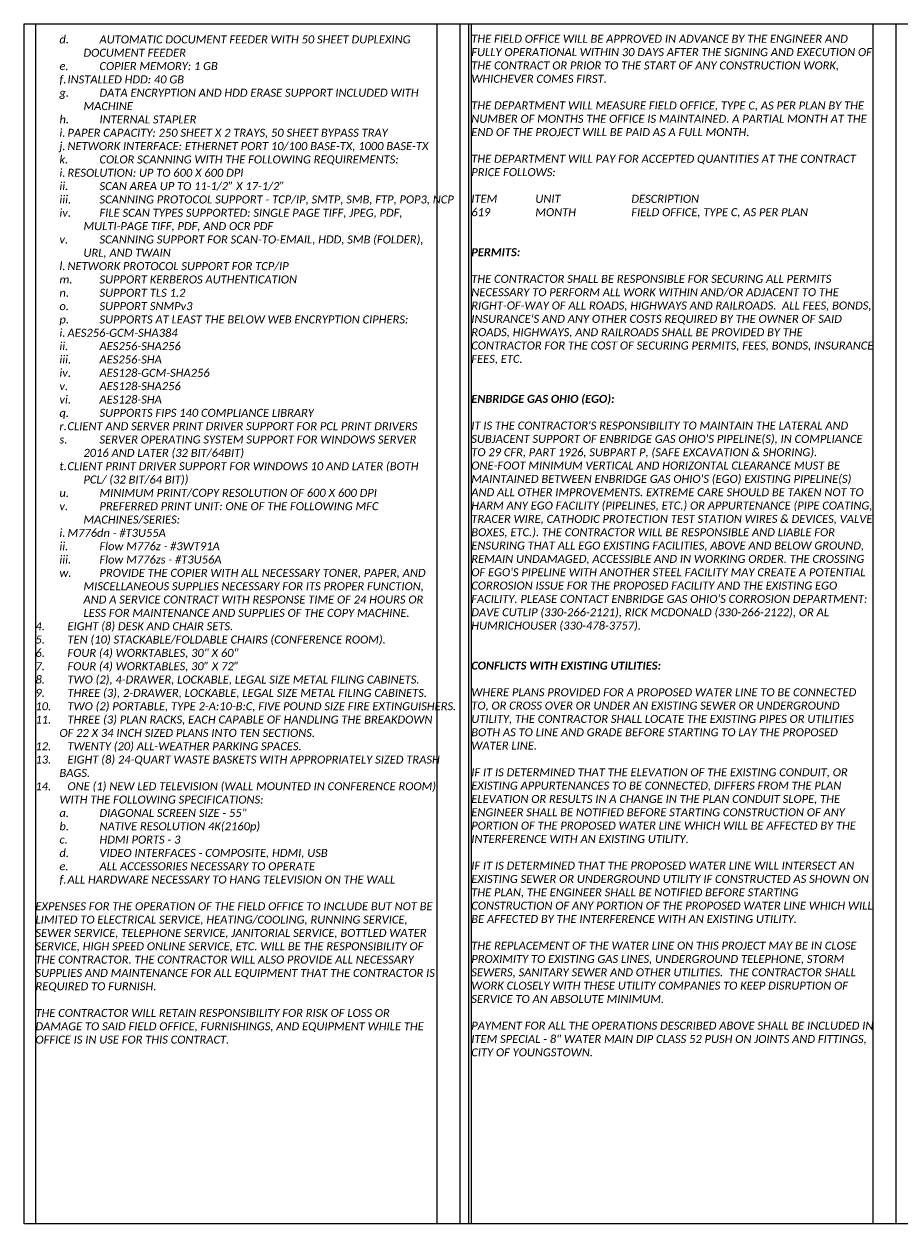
# Model space of a CAD drawing. Header units: feet. Extents: x 0 to 230, y 0 to 21.
# Tile 3 of 10: x 50 to 65, y 0 to 21. Entities that reach past the tile are written whole.
import ezdxf

# ---------------------------------------------------------------- set-up
doc = ezdxf.new("R2010")
doc.units = ezdxf.units.FT
doc.header["$MEASUREMENT"] = 0
doc.layers.add('0_View_Frame_Border', color=7, linetype='Continuous', plot=False)
doc.layers.add('G-ANNO-VPRT', color=215, linetype='Continuous', lineweight=0, plot=False)
doc.layers.add('SH_Text', color=7, linetype='Continuous')
doc.styles.add('Slanted-Normal', font='calibrii.ttf', dxfattribs={"height": 0.14})

msp = doc.modelspace()

# ---------------------------------------------------------------- linework, layer by layer
at = {"layer": '0_View_Frame_Border'}
msp.add_lwpolyline([(50, 21), (80.5, 21), (80.5, 0), (50, 0)], close=True, dxfattribs=at)
at = {"layer": 'G-ANNO-VPRT'}
for p, q in [((50.2, 21), (50.2, 0)), ((57.225, 21), (57.225, 0)), ((57.775, 21), (57.775, 0)), ((57.825, 21), (57.825, 0)), ((64.85, 21), (64.85, 0))]:
    msp.add_line(p, q, dxfattribs=at)
at = {"layer": 'G-ANNO-VPRT', "color": 1}
for p, q in [((57.625, 21), (57.625, 0)), ((65.25, 21), (65.25, 0))]:
    msp.add_line(p, q, dxfattribs=at)

# ---------------------------------------------------------------- texts
at = {"layer": 'SH_Text', "char_height": 0.14, "width": 7.025, "attachment_point": 1, "style": 'Slanted-Normal'}
for s, insert in [('\\pxi-3,l6;d.^IAUTOMATIC DOCUMENT FEEDER WITH 50 SHEET DUPLEXING DOCUMENT FEEDER\\Pe.^ICOPIER MEMORY: 1 GB\\Pf.^IINSTALLED HDD: 40 GB\\Pg.^IDATA ENCRYPTION AND HDD ERASE SUPPORT INCLUDED WITH MACHINE\\Ph.^IINTERNAL STAPLER\\Pi.^IPAPER CAPACITY: 250 SHEET X 2 TRAYS, 50 SHEET BYPASS TRAY\\Pj.^INETWORK INTERFACE: ETHERNET PORT 10/100 BASE-TX, 1000 BASE-TX\\Pk.^ICOLOR SCANNING WITH THE FOLLOWING REQUIREMENTS:\\Pi.^IRESOLUTION: UP TO 600 X 600 DPI\\Pii.^ISCAN AREA UP TO 11-1/2” X 17-1/2”\\Piii.^ISCANNING PROTOCOL SUPPORT - TCP/IP, SMTP, SMB, FTP, POP3, NCP\\Piv.^IFILE SCAN TYPES SUPPORTED: SINGLE PAGE TIFF, JPEG, PDF, MULTI-PAGE TIFF, PDF, AND OCR PDF\\Pv.^ISCANNING SUPPORT FOR SCAN-TO-EMAIL, HDD, SMB (FOLDER), URL, AND TWAIN\\Pl.^INETWORK PROTOCOL SUPPORT FOR TCP/IP\\Pm.^ISUPPORT KERBEROS AUTHENTICATION\\Pn.^ISUPPORT TLS 1.2\\Po.^ISUPPORT SNMPv3\\Pp.^ISUPPORTS AT LEAST THE BELOW WEB ENCRYPTION CIPHERS:\\Pi.^IAES256-GCM-SHA384\\Pii.^IAES256-SHA256\\Piii.^IAES256-SHA\\Piv.^IAES128-GCM-SHA256\\Pv.^IAES128-SHA256\\Pvi.^IAES128-SHA\\Pq.^ISUPPORTS FIPS 140 COMPLIANCE LIBRARY\\Pr.^ICLIENT AND SERVER PRINT DRIVER SUPPORT FOR PCL PRINT DRIVERS\\Ps.^ISERVER OPERATING SYSTEM SUPPORT FOR WINDOWS SERVER 2016 AND LATER (32 BIT/64BIT)\\Pt.^ICLIENT PRINT DRIVER SUPPORT FOR WINDOWS 10 AND LATER (BOTH PCL/ (32 BIT/64 BIT))\\Pu.^IMINIMUM PRINT/COPY RESOLUTION OF 600 X 600 DPI\\Pv.^IPREFERRED PRINT UNIT: ONE OF THE FOLLOWING MFC MACHINES/SERIES:\\Pi.^IM776dn - #T3U55A\\Pii.^IFlow M776z - #3WT91A\\Piii.^IFlow M776zs - #T3U56A\\Pw.^IPROVIDE THE COPIER WITH ALL NECESSARY TONER, PAPER, AND MISCELLANEOUS SUPPLIES NECESSARY FOR ITS PROPER FUNCTION, AND A SERVICE CONTRACT WITH RESPONSE TIME OF 24 HOURS OR LESS FOR MAINTENANCE AND SUPPLIES OF THE COPY MACHINE.\\P\\pl3;4.^IEIGHT (8) DESK AND CHAIR SETS.\\P5.^ITEN (10) STACKABLE/FOLDABLE CHAIRS (CONFERENCE ROOM).\\P6.^IFOUR (4) WORKTABLES, 30" X 60"\\P7.^IFOUR (4) WORKTABLES, 30” X 72”\\P8.^ITWO (2), 4-DRAWER, LOCKABLE, LEGAL SIZE METAL FILING CABINETS.\\P9.^ITHREE (3), 2-DRAWER, LOCKABLE, LEGAL SIZE METAL FILING CABINETS.\\P10.^ITWO (2) PORTABLE, TYPE 2-A:10-B:C, FIVE POUND SIZE FIRE EXTINGUISHERS.\\P11.^ITHREE (3) PLAN RACKS, EACH CAPABLE OF HANDLING THE BREAKDOWN OF 22 X 34 INCH SIZED PLANS INTO TEN SECTIONS.\\P12.^ITWENTY (20) ALL-WEATHER PARKING SPACES.\\P13.^IEIGHT (8) 24-QUART WASTE BASKETS WITH APPROPRIATELY SIZED TRASH BAGS.\\P14.^IONE (1) NEW LED TELEVISION (WALL MOUNTED IN CONFERENCE ROOM) WITH THE FOLLOWING SPECIFICATIONS:\\P\\pl6;a.^IDIAGONAL SCREEN SIZE - 55"\\Pb.^INATIVE RESOLUTION 4K(2160p)\\Pc.^IHDMI PORTS - 3\\Pd.^IVIDEO INTERFACES - COMPOSITE, HDMI, USB\\Pe.^IALL ACCESSORIES NECESSARY TO OPERATE\\Pf.^IALL HARDWARE NECESSARY TO HANG TELEVISION ON THE WALL\\P\\pi0,l0;\\PEXPENSES FOR THE OPERATION OF THE FIELD OFFICE TO INCLUDE BUT NOT BE LIMITED TO ELECTRICAL SERVICE, HEATING/COOLING, RUNNING SERVICE, SEWER SERVICE, TELEPHONE SERVICE, JANITORIAL SERVICE, BOTTLED WATER SERVICE, HIGH SPEED ONLINE SERVICE, ETC. WILL BE THE RESPONSIBILITY OF THE CONTRACTOR. THE CONTRACTOR WILL ALSO PROVIDE ALL NECESSARY SUPPLIES AND MAINTENANCE FOR ALL EQUIPMENT THAT THE CONTRACTOR IS REQUIRED TO FURNISH.\\P\\PTHE CONTRACTOR WILL RETAIN RESPONSIBILITY FOR RISK OF LOSS OR DAMAGE TO SAID FIELD OFFICE, FURNISHINGS, AND EQUIPMENT WHILE THE OFFICE IS IN USE FOR THIS CONTRACT.', (50.2, 20.8)), ('THE FIELD OFFICE WILL BE APPROVED IN ADVANCE BY THE ENGINEER AND FULLY OPERATIONAL WITHIN 30 DAYS AFTER THE SIGNING AND EXECUTION OF THE CONTRACT OR PRIOR TO THE START OF ANY CONSTRUCTION WORK, WHICHEVER COMES FIRST.\\P\\PTHE DEPARTMENT WILL MEASURE FIELD OFFICE, TYPE C, AS PER PLAN BY THE NUMBER OF MONTHS THE OFFICE IS MAINTAINED. A PARTIAL MONTH AT THE END OF THE PROJECT WILL BE PAID AS A FULL MONTH.\\P\\PTHE DEPARTMENT WILL PAY FOR ACCEPTED QUANTITIES AT THE CONTRACT PRICE FOLLOWS:\\P\\PITEM^I^IUNIT^I^I^IDESCRIPTION\\P619^I^IMONTH^I^IFIELD OFFICE, TYPE C, AS PER PLAN\\P\\P\\P{\\fCalibri|b1|i1|c0|p34;PERMITS:\\P}\\PTHE CONTRACTOR SHALL BE RESPONSIBLE FOR SECURING ALL PERMITS NECESSARY TO PERFORM ALL WORK WITHIN AND/OR ADJACENT TO THE RIGHT-OF-WAY OF ALL ROADS, HIGHWAYS AND RAILROADS.  ALL FEES, BONDS, INSURANCE\'S AND ANY OTHER COSTS REQUIRED BY THE OWNER OF SAID ROADS, HIGHWAYS, AND RAILROADS SHALL BE PROVIDED BY THE CONTRACTOR FOR THE COST OF SECURING PERMITS, FEES, BONDS, INSURANCE FEES, ETC.\\P\\P\\P{\\fCalibri|b1|i1|c0|p34;ENBRIDGE GAS OHIO (EGO):\\P}\\PIT IS THE CONTRACTOR\'S RESPONSIBILITY TO MAINTAIN THE LATERAL AND SUBJACENT SUPPORT OF ENBRIDGE GAS OHIO\'S PIPELINE(S), IN COMPLIANCE TO 29 CFR, PART 1926, SUBPART P, (SAFE EXCAVATION & SHORING). ONE-FOOT MINIMUM VERTICAL AND HORIZONTAL CLEARANCE MUST BE MAINTAINED BETWEEN ENBRIDGE GAS OHIO\'S (EGO) EXISTING PIPELINE(S) AND ALL OTHER IMPROVEMENTS. EXTREME CARE SHOULD BE TAKEN NOT TO HARM ANY EGO FACILITY (PIPELINES, ETC.) OR APPURTENANCE (PIPE COATING, TRACER WIRE, CATHODIC PROTECTION TEST STATION WIRES & DEVICES, VALVE BOXES, ETC.). THE CONTRACTOR WILL BE RESPONSIBLE AND LIABLE FOR ENSURING THAT ALL EGO EXISTING FACILITIES, ABOVE AND BELOW GROUND, REMAIN UNDAMAGED, ACCESSIBLE AND IN WORKING ORDER. THE CROSSING OF EGO\'S PIPELINE WITH ANOTHER STEEL FACILITY MAY CREATE A POTENTIAL CORROSION ISSUE FOR THE PROPOSED FACILITY AND THE EXISTING EGO FACILITY. PLEASE CONTACT ENBRIDGE GAS OHIO\'S CORROSION DEPARTMENT: DAVE CUTLIP (330-266-2121), RICK MCDONALD (330-266-2122), OR AL HUMRICHOUSER (330-478-3757).\\P\\P\\P{\\fCalibri|b1|i1|c0|p34;CONFLICTS WITH EXISTING UTILITIES:\\P}\\PWHERE PLANS PROVIDED FOR A PROPOSED WATER LINE TO BE CONNECTED TO, OR CROSS OVER OR UNDER AN EXISTING SEWER OR UNDERGROUND UTILITY, THE CONTRACTOR SHALL LOCATE THE EXISTING PIPES OR UTILITIES BOTH AS TO LINE AND GRADE BEFORE STARTING TO LAY THE PROPOSED WATER LINE. \\P\\PIF IT IS DETERMINED THAT THE ELEVATION OF THE EXISTING CONDUIT, OR EXISTING APPURTENANCES TO BE CONNECTED, DIFFERS FROM THE PLAN ELEVATION OR RESULTS IN A CHANGE IN THE PLAN CONDUIT SLOPE, THE ENGINEER SHALL BE NOTIFIED BEFORE STARTING CONSTRUCTION OF ANY PORTION OF THE PROPOSED WATER LINE WHICH WILL BE AFFECTED BY THE INTERFERENCE WITH AN EXISTING UTILITY.\\P\\PIF IT IS DETERMINED THAT THE PROPOSED WATER LINE WILL INTERSECT AN EXISTING SEWER OR UNDERGROUND UTILITY IF CONSTRUCTED AS SHOWN ON THE PLAN, THE ENGINEER SHALL BE NOTIFIED BEFORE STARTING CONSTRUCTION OF ANY PORTION OF THE PROPOSED WATER LINE WHICH WILL BE AFFECTED BY THE INTERFERENCE WITH AN EXISTING UTILITY. \\P\\PTHE REPLACEMENT OF THE WATER LINE ON THIS PROJECT MAY BE IN CLOSE PROXIMITY TO EXISTING GAS LINES, UNDERGROUND TELEPHONE, STORM SEWERS, SANITARY SEWER AND OTHER UTILITIES.  THE CONTRACTOR SHALL WORK CLOSELY WITH THESE UTILITY COMPANIES TO KEEP DISRUPTION OF  SERVICE TO AN ABSOLUTE MINIMUM.\\P\\PPAYMENT FOR ALL THE OPERATIONS DESCRIBED ABOVE SHALL BE INCLUDED IN ITEM SPECIAL - 8" WATER MAIN DIP CLASS 52 PUSH ON JOINTS AND FITTINGS, CITY OF YOUNGSTOWN.', (57.825, 20.811))]:
    msp.add_mtext(s, dxfattribs=dict(at, insert=insert))

doc.saveas('drawing.dxf')
